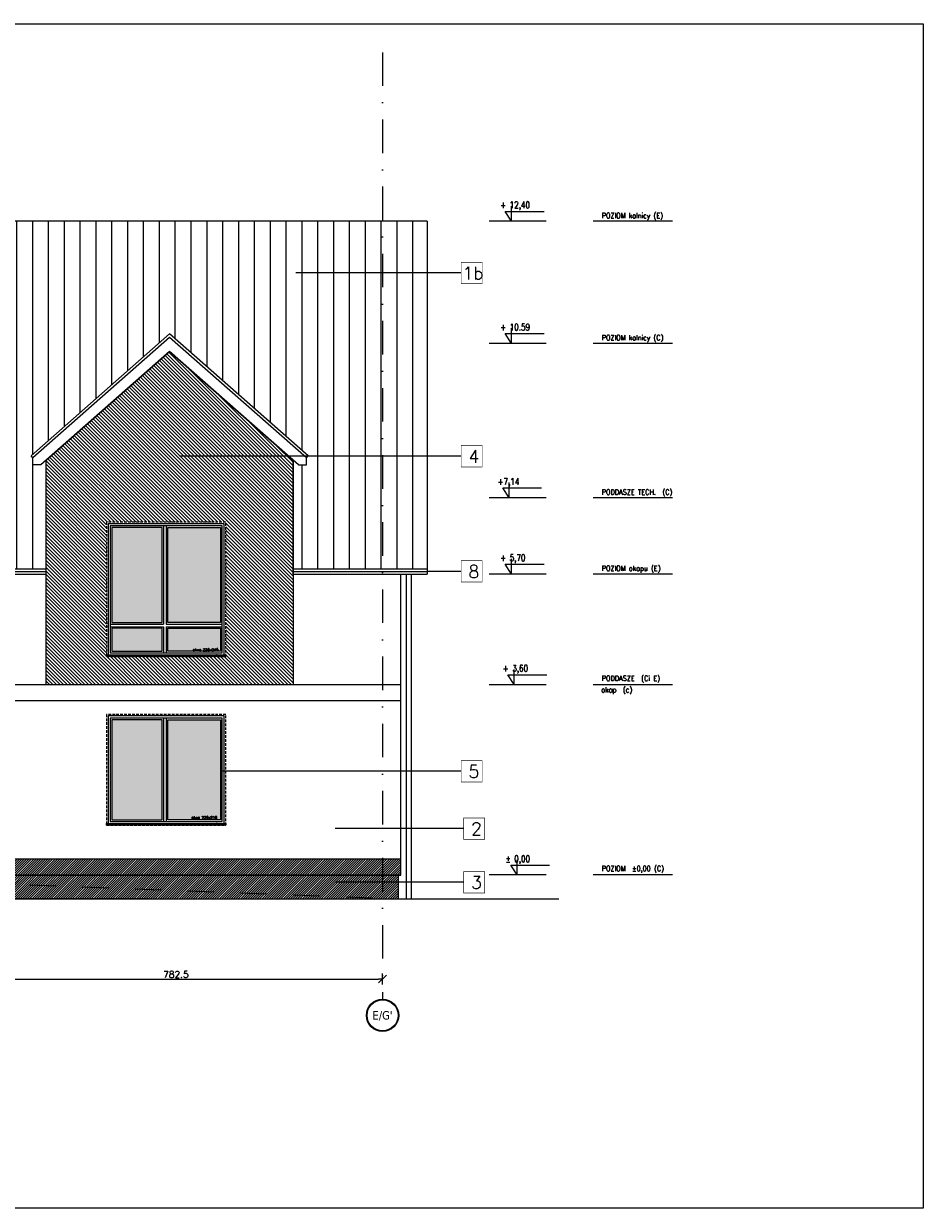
# Model space of a CAD drawing. Header units: millimetres. Extents: x 23192 to 177760, y -399809 to -79279.
# Tile 68 of 256: x 76333 to 78036, y -210097 to -207855. Entities that reach past the tile are written whole.
import ezdxf
from ezdxf.enums import TextEntityAlignment as Align

# ---------------------------------------------------------------- set-up
doc = ezdxf.new("R2010")
doc.units = ezdxf.units.MM
for name, pattern in [('2_3', [1, 0.5, -0.5]), ('CARKOVANA', [7.5, 5, -2.5]), ('DASHDOT', [25.4, 12.7, -6.35, 0, -6.35])]:
    doc.linetypes.add(name, pattern=pattern)
doc.layers.get('0').update_dxf_attribs({"lineweight": 0})
for name, color, linetype, lineweight in [('! opisy okien elewacja', 7, 'Continuous', 0), ('!! 0_ Istn-okna', 6, 'Continuous', 13), ('!! 0_ Istn-sciany', 3, 'Continuous', 30), ('!! 1  WYDZIELENIE PPOŻ', 252, 'Continuous', 0), ('!! 1_Hatch dach', 252, 'Continuous', 5), ('!! 1_projektowana elewacja', 3, 'Continuous', 25), ('!! wymiary osi', 250, 'Continuous', 9), ('0-osie-liniA', 14, 'DASHDOT', 5), ('0-osie-tx', 66, 'Continuous', 9), ('0-rzedne-blok', 62, 'Continuous', 13)]:
    doc.layers.add(name, color=color, linetype=linetype, lineweight=lineweight)
doc.layers.add('!! 0_ramki', color=66, linetype='Continuous', lineweight=9, plot=False)
doc.layers.add('ND', color=240, linetype='Continuous', lineweight=0, plot=False)
doc.layers.add('!! 1_ELEWACJA KOLOR', color=7, linetype='Continuous', lineweight=13, true_color=0x6888bb)
doc.layers.add('!! 2_ELEWACJA COKÓŁ', color=9, linetype='Continuous', lineweight=13, true_color=0x808080)
doc.layers.add('!!_1  OPISY ELEWACJE', color=250, linetype='Continuous')
doc.styles.add('DEUTSCH', font='SIMPLEX8')
doc.styles.add('SIMPLEX', font='simplex.shx', dxfattribs={"width": 0.77})
doc.styles.add('TAHOMA', font='tahoma.ttf')
doc.styles.add('TXT', font='simplex.shx')
doc.dimstyles.new('DIM50', dxfattribs={"dimscale": 5, "dimtxt": 2.5, "dimasz": 1.5, "dimexe": 0, "dimexo": 0, "dimgap": 0.5, "dimtad": 1, "dimdec": 4, "dimrnd": 0.5, "dimdsep": 46, "dimtxsty": 'TXT', "dimblk1": 'TICK1', "dimblk2": 'TICK1', "dimsah": 1, "dimcen": 0, "dimse1": 1, "dimse2": 1, "dimclrd": 1, "dimclre": 7, "dimclrt": 9, "dimadec": 0, "dimazin": 0, "dimtfac": 1, "dimtdec": 4, "dimtmove": 2, "dimatfit": 3, "dimldrblk": 'TICK1', "dimfxl": 1, "dimtolj": 1, "dimarcsym": 0})

# ---------------------------------------------------------------- blocks, each defined once
blk = doc.blocks.new('N OKNO 220X245')
at = {"layer": '!! 1_Hatch dach', "true_color": 0x575757}
h = blk.add_hatch(dxfattribs=at)
h.set_pattern_fill('DOTS', color=251, angle=360)
h.set_pattern_definition([(180, (74902.1715, -193611.4926), (-0.79375, -1.5875), [0, -1.5875])])
h.paths.add_polyline_path([(74700.2, -203917.2), (74795.2, -203917.2), (74795.2, -203873.7), (74700.2, -203873.7)])
h.paths.add_polyline_path([(74806.2, -203917.2), (74906.2, -203917.2), (74906.2, -203873.7), (74806.2, -203873.7)])
h.paths.add_polyline_path([(74806.2, -203862.7), (74906.2, -203862.7), (74906.2, -203682.7), (74806.2, -203682.7)])
h.paths.add_polyline_path([(74700.2, -203862.7), (74795.2, -203862.7), (74795.2, -203682.7), (74700.2, -203682.7)])
h = blk.add_hatch(dxfattribs=at)
h.set_pattern_fill('ANSI31', color=251, scale=0.05, angle=360)
h.set_pattern_definition([(45, (26142.61758, 33649.01818), (-0.11225320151, 0.11225320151), [])])
h.paths.add_polyline_path([(74690.2, -203924.2), (74916.2, -203924.2), (74916.2, -203927.2), (74690.2, -203927.2)])
at = {"layer": '! opisy okien elewacja'}
for p in [(74693.2, -203865.2), (74693.2, -203871.2), (74693.2, -203924.2), (74899.2, -203924.2)]:
    blk.add_point(p, dxfattribs=at)
at = {"layer": '!! 0_ Istn-okna', "linetype": 'CARKOVANA', "lineweight": 5}
blk.add_lwpolyline([(74690.2, -203927.2), (74916.2, -203927.2), (74916.2, -203672.7), (74690.2, -203672.7)], close=True, dxfattribs=at)
at = {"layer": '!! 0_ Istn-okna'}
for points in [[(74693.2, -203924.2), (74913.2, -203924.2), (74913.2, -203675.7), (74693.2, -203675.7)], [(74697.2, -203920.2), (74909.2, -203920.2), (74909.2, -203679.7), (74697.2, -203679.7)], [(74795.2, -203682.7), (74700.2, -203682.7), (74700.2, -203862.7), (74795.2, -203862.7)], [(74806.2, -203682.7), (74906.2, -203682.7), (74906.2, -203862.7), (74806.2, -203862.7)], [(74795.2, -203873.7), (74700.2, -203873.7), (74700.2, -203917.2), (74795.2, -203917.2)], [(74806.2, -203873.7), (74906.2, -203873.7), (74906.2, -203917.2), (74806.2, -203917.2)], [(74690.2, -203924.2), (74916.2, -203924.2), (74916.2, -203927.2), (74690.2, -203927.2)]]:
    blk.add_lwpolyline(points, close=True, dxfattribs=at)
for points in [[(74798.2, -203679.7), (74798.2, -203865.7)], [(74803.2, -203679.7), (74803.2, -203865.7)], [(74697.2, -203865.7), (74798.2, -203865.7)], [(74697.2, -203870.7), (74798.2, -203870.7)], [(74798.2, -203870.7), (74798.2, -203920.2)], [(74803.2, -203865.7), (74909.2, -203865.7)], [(74803.2, -203870.7), (74909.2, -203870.7)], [(74803.2, -203870.7), (74803.2, -203920.2)]]:
    blk.add_lwpolyline(points, dxfattribs=at)
at = {"insert": (74853.5, -203912.2), "char_height": 5, "attachment_point": 1, "style": 'TXT'}
blk.add_mtext_dynamic_manual_height_columns('okno 220x245', width=87.931, gutter_width=75, heights=[0], dxfattribs=at)
blk = doc.blocks.new('N OKNO 220 X 195')
at = {"layer": '!! 1_Hatch dach', "true_color": 0x575757}
h = blk.add_hatch(dxfattribs=at)
h.set_pattern_fill('DOTS', color=251, angle=360)
h.paths.add_polyline_path([(76877.5, -203419.8), (76777.5, -203419.8), (76777.5, -203609.3), (76877.5, -203609.3)])
h.paths.add_polyline_path([(76766.5, -203419.8), (76671.5, -203419.8), (76671.5, -203609.3), (76766.5, -203609.3)])
h = blk.add_hatch(dxfattribs=at)
h.set_pattern_fill('ANSI31', color=251, scale=0.05, angle=360)
h.set_pattern_definition([(45, (28113.94453, 33956.91823), (-0.11225320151, 0.11225320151), [])])
h.paths.add_polyline_path([(76661.5, -203616.3), (76887.5, -203616.3), (76887.5, -203619.3), (76661.5, -203619.3)])
at = {"layer": '! opisy okien elewacja'}
for p in [(76664.5, -203616.3), (76870.5, -203616.3)]:
    blk.add_point(p, dxfattribs=at)
at = {"layer": '!! 0_ Istn-okna', "linetype": 'CARKOVANA', "lineweight": 5}
blk.add_lwpolyline([(76661.5, -203619.3), (76887.5, -203619.3), (76887.5, -203409.8), (76661.5, -203409.8)], close=True, dxfattribs=at)
at = {"layer": '!! 0_ Istn-okna'}
for points in [[(76664.5, -203616.3), (76884.5, -203616.3), (76884.5, -203412.8), (76664.5, -203412.8)], [(76668.5, -203612.3), (76880.5, -203612.3), (76880.5, -203416.8), (76668.5, -203416.8)], [(76766.5, -203419.8), (76671.5, -203419.8), (76671.5, -203609.3), (76766.5, -203609.3)], [(76777.5, -203419.8), (76877.5, -203419.8), (76877.5, -203609.3), (76777.5, -203609.3)], [(76661.5, -203616.3), (76887.5, -203616.3), (76887.5, -203619.3), (76661.5, -203619.3)]]:
    blk.add_lwpolyline(points, close=True, dxfattribs=at)
for points in [[(76769.5, -203416.8), (76769.5, -203612.3)], [(76774.5, -203416.8), (76774.5, -203612.3)]]:
    blk.add_lwpolyline(points, dxfattribs=at)
at = {"insert": (76822.4, -203602.6), "char_height": 5, "attachment_point": 1, "style": 'TXT'}
blk.add_mtext_dynamic_manual_height_columns('okno 220x210', width=87.931, gutter_width=75, heights=[0], dxfattribs=at)
blk = doc.blocks.new('*U81')
h = blk.add_hatch(color=256)
edge = h.paths.add_edge_path()
edge.add_arc((0, 0), 30.6, 0, 360)
edge = h.paths.add_edge_path(flags=17)
edge.add_arc((0, 0), 29.4, 0, 360)
for radius in [30.6, 29.4]:
    blk.add_circle((0, 0), radius)
at = {"style": 'TAHOMA', "flags": 8}
blk.add_attdef('ANSICHTSNUMMER', text='', height=16, dxfattribs=at).set_placement((0, 0), align=Align.MIDDLE_CENTER)
blk = doc.blocks.new('TICK1')
at = {"color": 2}
blk.add_line((-1, -1), (1, 1), dxfattribs=at)
at = {"color": 0}
for p, q in [((0, 0), (-1, 0)), ((0, -1.4), (0, 1.4))]:
    blk.add_line(p, q, dxfattribs=at)
blk = doc.blocks.new('*D3709')
at = {"layer": '!! wymiary osi', "color": 1, "lineweight": -2, "transparency": 16777216}
blk.add_line((62617.6, -216280.7), (63385.1, -216280.7), dxfattribs=at)
at = {"layer": 'DEFPOINTS', "color": 0, "transparency": 16777216}
for p in [(62610.1, -216280.7), (63392.6, -216280.7), (63392.6, -216280.7)]:
    blk.add_point(p, dxfattribs=at)
at = {"layer": '!! wymiary osi', "color": 1, "lineweight": -2, "transparency": 16777216, "xscale": 7.5, "yscale": 7.5, "zscale": 7.5, "rotation": 180}
blk.add_blockref('TICK1', (62610.1, -216280.7), dxfattribs=at)
at = {"layer": '!! wymiary osi', "color": 1, "lineweight": -2, "transparency": 16777216, "xscale": 7.5, "yscale": 7.5, "zscale": 7.5}
blk.add_blockref('TICK1', (63392.6, -216280.7), dxfattribs=at)
at = {"layer": '!! wymiary osi', "color": 9, "transparency": 16777216, "insert": (63001.3, -216271.9), "char_height": 12.5, "attachment_point": 5, "style": 'TXT'}
blk.add_mtext('\\A1;782.5', dxfattribs=at)
blk = doc.blocks.new('D_kota')
for p, q in [((8.7, 0), (8.7, 23)), ((-0.8, 15), (8.7, 15)), ((8.7, 0), (-0.8, 15))]:
    blk.add_line(p, q)
blk.add_lwpolyline([(-0.8, 15), (57.9, 15)])
at = {"style": 'DEUTSCH', "width": 0.8}
blk.add_attdef('POZ.ARCH', (7.3, 19.7), '', height=10, dxfattribs=at)
blk = doc.blocks.new('rzędne elewacji 3')
at = {"layer": '0-rzedne-blok'}
for p, q in [((-21412, 5688.3), (-21262.2, 5688.3)), ((-21173, 5688.3), (-21065, 5688.3)), ((-21412, 5328.3), (-21262.2, 5328.3)), ((-21173, 5328.3), (-21065, 5328.3)), ((-21412.1, 5118.5), (-21262.2, 5118.5)), ((-21173, 5118.5), (-21065, 5118.5)), ((-21412.1, 4974.3), (-21262.2, 4974.3)), ((-21173, 4974.3), (-21065, 4974.3)), ((-21412.1, 4681.8), (-21262.2, 4681.8)), ((-21173, 4681.8), (-21065, 4681.8)), ((-21412.1, 4450.7), (-21262.2, 4450.7)), ((-21173, 4450.7), (-21065, 4450.7))]:
    blk.add_line(p, q, dxfattribs=at)
ref = blk.add_blockref('D_kota', (-21107, 5688.3), dxfattribs=dict(at, xscale=1.250000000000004, yscale=1.250000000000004, zscale=1.250000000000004, rotation=180))
ref.add_attrib('POZ.ARCH', '%%p 0,00  ', (-21096.2, 5663.8), dxfattribs={"layer": '0', "height": 12.5, "rotation": 180, "style": 'DEUTSCH', "width": 0.8})
ref = blk.add_blockref('D_kota', (-21101.6, 5327.9), dxfattribs=dict(at, xscale=1.250000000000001, yscale=1.250000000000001, zscale=1.250000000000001, rotation=179.9999999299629))
ref.add_attrib('POZ.ARCH', '+ 3,60', (-21090.7, 5303.3), dxfattribs={"layer": '0', "height": 12.5, "rotation": 180, "style": 'DEUTSCH', "width": 0.8})
ref = blk.add_blockref('D_kota', (-21096.6, 5118.5), dxfattribs=dict(at, xscale=1.250000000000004, yscale=1.250000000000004, zscale=1.250000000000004, rotation=180))
ref.add_attrib('POZ.ARCH', '+ 5,70', (-21085.8, 5093.9), dxfattribs={"layer": '0', "height": 12.5, "rotation": 180, "style": 'DEUTSCH', "width": 0.8})
ref = blk.add_blockref('D_kota', (-21091.8, 4974.3), dxfattribs=dict(at, xscale=1.250000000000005, yscale=1.250000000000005, zscale=1.250000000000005, rotation=180))
ref.add_attrib('POZ.ARCH', '+7,14', (-21081, 4949.8), dxfattribs={"layer": '0', "height": 12.5, "rotation": 180, "style": 'DEUTSCH', "width": 0.8})
ref = blk.add_blockref('D_kota', (-21096.6, 4681.8), dxfattribs=dict(at, xscale=1.250000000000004, yscale=1.250000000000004, zscale=1.250000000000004, rotation=180))
ref.add_attrib('POZ.ARCH', '+ 10.59', (-21085.8, 4657.2), dxfattribs={"layer": '0', "height": 12.5, "rotation": 180, "style": 'DEUTSCH', "width": 0.8})
ref = blk.add_blockref('D_kota', (-21096.6, 4450.7), dxfattribs=dict(at, xscale=1.250000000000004, yscale=1.250000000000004, zscale=1.250000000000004, rotation=180))
ref.add_attrib('POZ.ARCH', '+ 12,40', (-21085.8, 4426.1), dxfattribs={"layer": '0', "height": 12.5, "rotation": 180, "style": 'DEUTSCH', "width": 0.8})
at = {"layer": '0-rzedne-blok', "style": 'SIMPLEX', "width": 0.77}
for s, p in [('POZIOM  %%P0,00 (C)', (-21278.3, 5681, 0)), ('okap  (c)', (-21277.4, 5342.7)), ('PODDASZE  (Ci E)', (-21278.3, 5321, 0)), ('POZIOM okapu (E)', (-21278.3, 5112.8, 0)), ('PODDASZE TECH.  (C)', (-21278.3, 4968.4, 0)), ('POZIOM kalnicy (C)', (-21278.3, 4676.1, 0)), ('POZIOM kalnicy (E)', (-21278.3, 4445, 0))]:
    blk.add_text(s, height=10, rotation=180, dxfattribs=at).set_placement(p)
blk = doc.blocks.new('BLOK OSIE D-E PD')
at = {"layer": '0-osie-liniA', "ltscale": 5}
blk.add_lwpolyline([(63392.56735, -214526.31528), (63392.56735, -216318.84626)], dxfattribs=at)
at = {"layer": '0-osie-tx'}
ref = blk.add_blockref('*U81', (63392.56735, -216349.44626), dxfattribs=dict(at, rotation=180))
ref.add_attrib('ANSICHTSNUMMER', "E/G'", dxfattribs={"layer": '0', "height": 16, "style": 'TAHOMA', "flags": 8}).set_placement((63392.56735, -216349.44626), align=Align.MIDDLE_CENTER)
at = {"layer": '!! wymiary osi'}
dim = blk.add_linear_dim(base=(63392.56735, -216280.68013), p1=(62610.06735, -216280.68013), p2=(63392.56735, -216280.68013), dimstyle='DIM50', dxfattribs=at)
dim.commit()
dim.dimension.update_dxf_attribs({"geometry": '*D3709', "text_midpoint": (63001.31735, -216271.93013)})

msp = doc.modelspace()

# ---------------------------------------------------------------- hatches: boundary and pattern name
at = {"layer": '!! 1_ELEWACJA KOLOR', "true_color": 0x4f5358}
h = msp.add_hatch(dxfattribs=at)
h.set_pattern_fill('ANSI31', color=251, scale=1.5, angle=-90)
h.set_pattern_definition([(315, (0, -6910.918), (3.36759605, 3.36759605), [])])
h.paths.add_polyline_path([(76375.42327, -209106.45733), (76600.46691, -209106.45733), (76600.46691, -209052.95733), (76489.80099, -209052.95733), (76489.80099, -209049.95733), (76489.80099, -208798.45733), (76600.46691, -208798.45733), (76609.29737, -208475.27016), (76375.42327, -208681.07936)])
h.paths.add_polyline_path([(76600.46691, -209106.45733), (76843.17147, -209106.45733), (76843.17147, -208681.07936), (76609.29737, -208475.27016), (76600.46691, -208798.45733), (76715.80099, -208798.45733), (76715.80099, -209052.95733), (76600.46691, -209052.95733)])
at = {"layer": '!! 1_Hatch dach'}
h = msp.add_hatch(dxfattribs=at)
h.set_pattern_fill('_USER', color=8, scale=30, angle=90, pattern_type=0)
h.set_pattern_definition([(90, (0, 0), (-30, 2e-15), [])])
h.paths.add_polyline_path([(75630.92327, -208626.32851), (75630.92327, -208228.75994), (75282.42327, -208228.75994), (75282.42327, -208724.1193), (75333.72641, -208769.26606), (75330.42327, -208773.01963), (75330.42327, -208786.34029), (75315.28616, -208786.34029), (75305.42327, -208777.66095), (75305.42327, -208886.62491), (75509.29737, -208886.62491), (75509.29737, -208766.66095), (75486.93448, -208786.34029), (75471.79737, -208786.34029), (75471.79737, -208773.01963), (75468.49423, -208769.26606)])
h.paths.add_polyline_path([(75342.95555, -208600.81178), (75342.95555, -208595.81178), (75342.95555, -208463.81178), (75456.70555, -208463.81178), (75456.70555, -208597.81178), (75456.70555, -208600.81178)], flags=16)
h.paths.add_polyline_path([(75344.95555, -208595.81178), (75344.95555, -208465.81178), (75454.70555, -208465.81178), (75454.70555, -208595.81178)], flags=0)
h.paths.add_polyline_path([(75349.95555, -208590.81178), (75349.95555, -208470.81178), (75449.70555, -208470.81178), (75449.70555, -208590.81178)], flags=0)
h.paths.add_polyline_path([(75351.95555, -208587.81178), (75351.95555, -208472.81178), (75399.01217, -208472.81178), (75399.83055, -208470.81178), (75400.64893, -208472.81178), (75447.70555, -208472.81178), (75447.70555, -208587.81178)], flags=0)
h.paths.add_polyline_path([(75351.95555, -208587.81178), (75351.95555, -208472.81178), (75447.70555, -208472.81178), (75447.70555, -208587.81178)], flags=0)
h.paths.add_polyline_path([(75342.95555, -208437.52314), (75342.95555, -208432.52314), (75342.95555, -208300.52314), (75456.70555, -208300.52314), (75456.70555, -208434.52314), (75456.70555, -208437.52314)], flags=16)
h.paths.add_polyline_path([(75344.95555, -208432.52314), (75344.95555, -208302.52314), (75454.70555, -208302.52314), (75454.70555, -208432.52314)], flags=0)
h.paths.add_polyline_path([(75349.95555, -208427.52314), (75349.95555, -208307.52314), (75449.70555, -208307.52314), (75449.70555, -208427.52314)], flags=0)
h.paths.add_polyline_path([(75447.70555, -208424.52314), (75351.95555, -208424.52314), (75351.95555, -208309.52314), (75399.01217, -208309.52314), (75399.83055, -208307.52314), (75400.64893, -208309.52314), (75447.70555, -208309.52314)], flags=0)
h.paths.add_polyline_path([(75447.70555, -208424.52314), (75351.95555, -208424.52314), (75351.95555, -208309.52314), (75447.70555, -208309.52314)], flags=0)
h.paths.add_polyline_path([(75282.42327, -208228.75994), (75031.92327, -208228.75994), (75031.92327, -208503.6793), (75282.42327, -208724.1193)])
h.paths.add_polyline_path([(75031.92327, -208228.75994), (74947.42327, -208228.75994), (74947.42327, -208454.61771), (74961.79737, -208441.96851), (75031.92327, -208503.6793)])
h.paths.add_polyline_path([(76204.90824, -208300.52314), (76229.92327, -208300.52314), (76229.92327, -208228.75994), (75630.92327, -208228.75994), (75630.92327, -208626.32851), (75840.42327, -208441.96851), (76212.35232, -208769.26606), (76209.04918, -208773.01963), (76209.04918, -208786.34029), (76193.91206, -208786.34029), (76171.54918, -208766.66095), (76171.54918, -208886.62491), (76229.92327, -208886.62491), (76229.92327, -208600.81178), (76204.90824, -208600.81178), (76204.90824, -208595.81178), (76204.90824, -208463.81178), (76229.92327, -208463.81178), (76229.92327, -208437.52314), (76204.90824, -208437.52314), (76204.90824, -208432.52314)])
h.paths.add_polyline_path([(77012.42327, -208228.75994), (76229.92327, -208228.75994), (76229.92327, -208300.52314), (76318.65824, -208300.52314), (76318.65824, -208434.52314), (76318.65824, -208437.52314), (76229.92327, -208437.52314), (76229.92327, -208463.81178), (76318.65824, -208463.81178), (76318.65824, -208597.81178), (76318.65824, -208600.81178), (76229.92327, -208600.81178), (76229.92327, -208886.62491), (76375.42327, -208886.62491), (76375.42327, -208681.07936), (76365.56039, -208689.7587), (76350.42327, -208689.7587), (76350.42327, -208676.43804), (76347.12013, -208672.68447), (76609.29737, -208441.96851), (76871.4746, -208672.68447), (76868.17147, -208676.43804), (76868.17147, -208689.7587), (76853.03435, -208689.7587), (76843.17147, -208681.07936), (76843.17147, -208886.62491), (77012.42327, -208886.62491)])
h.paths.add_polyline_path([(77096.92327, -208228.75994), (77012.42327, -208228.75994), (77012.42327, -208886.62491), (77096.92327, -208886.62491)])
h.paths.add_polyline_path([(75371.7833, -208589.31882), (75433.80711, -208589.31882), (75433.80711, -208580.15216), (75371.7833, -208580.15216)], flags=8)
h.paths.add_polyline_path([(75371.7833, -208426.03018), (75433.80711, -208426.03018), (75433.80711, -208416.86351), (75371.7833, -208416.86351)], flags=8)
at = {"layer": '!! 2_ELEWACJA COKÓŁ', "true_color": 0x2b2b2c}
h = msp.add_hatch(dxfattribs=at)
h.set_pattern_fill('ANSI31', color=250)
h.set_pattern_definition([(45, (0, -6910.9182), (-2.24506403, 2.24506403), [])])
h.paths.add_polyline_path([(77041.92327, -209511.45733), (77041.92327, -209466.45733), (77046.92327, -209466.45733), (77046.92327, -209436.45733), (75269.9293, -209436.45733), (75269.9293, -209466.45733), (75559.29737, -209499.58062), (76082.20105, -209511.45733)])

# ---------------------------------------------------------------- linework, layer by layer
at = {"layer": '!! 0_ Istn-sciany', "linetype": '2_3', "lineweight": 20, "ltscale": 100}
msp.add_lwpolyline([(74445.17545, -209413.45733), (77041.92327, -209511.45733)], dxfattribs=at)
at = {"layer": '!! 0_ Istn-sciany'}
msp.add_lwpolyline([(76568.7198, -209511.45733), (76082.20105, -209511.45733)], dxfattribs=at)
at = {"layer": '!! 0_ramki'}
for p, q in [((70976.65678, -207854.77203), (78036.4108, -207854.77203)), ((78036.4108, -207854.77203), (78036.4108, -210097.45169)), ((78036.4108, -210097.45169), (70976.65678, -210097.45169))]:
    msp.add_line(p, q, dxfattribs=at)
at = {"layer": '!! 1_projektowana elewacja'}
for points in [[(77096.92327, -208228.75994), (74947.42327, -208228.75994)], [(77096.92327, -208228.75994), (77096.92327, -208896.62491)], [(76871.4746, -208672.68447), (76609.29737, -208441.96851), (76347.12013, -208672.68447)], [(76868.17147, -208676.43804), (76609.29737, -208448.62884), (76350.42327, -208676.43804)], [(76853.03435, -208689.7587), (76609.29737, -208475.27016), (76365.56039, -208689.7587)], [(76365.56039, -208689.7587), (76350.42327, -208689.7587), (76350.42327, -208676.43804), (76347.12013, -208672.68447)], [(76375.42327, -208896.62491), (76375.42327, -208681.07936)], [(76843.17147, -208896.62491), (76843.17147, -208681.07936)], [(76853.03435, -208689.7587), (76868.17147, -208689.7587), (76868.17147, -208676.43804), (76871.4746, -208672.68447)], [(76171.54918, -208886.62491), (76375.42327, -208886.62491)], [(76171.54918, -208891.62491), (76375.42327, -208891.62491)], [(76171.54918, -208896.62491), (76375.42327, -208896.62491)], [(76843.17147, -208886.62491), (77096.92327, -208886.62491)], [(76843.17147, -208891.62491), (77096.92327, -208891.62491)], [(76843.17147, -208896.62491), (77096.92327, -208896.62491)], [(77046.92327, -209466.45733), (77046.92327, -208896.62491)], [(77056.92327, -208896.62491), (77056.92327, -209511.45733)], [(77066.92327, -208896.62491), (77066.92327, -209511.45733)], [(77046.92327, -209436.45733), (75260.42327, -209436.45733)], [(74445.44004, -209466.45733), (77046.92327, -209466.45733)], [(77041.92327, -209466.45733), (77041.92327, -209511.45733)], [(76568.7198, -209511.45733), (77346.26204, -209511.45733)]]:
    msp.add_lwpolyline(points, dxfattribs=at)
at = {"layer": '!!_1  OPISY ELEWACJE', "const_width": 1.2}
for points in [[(77161.32689, -208347.00804), (77161.32689, -208306.46325), (77201.04123, -208306.46325), (77201.04123, -208347.00804)], [(77161.32689, -208347.00804), (77161.32689, -208306.46325), (77201.04123, -208306.46325), (77201.04123, -208347.00804)], [(77161.32689, -208693.79241), (77161.32689, -208653.24762), (77201.04123, -208653.24762), (77201.04123, -208693.79241)], [(77161.32689, -208693.79241), (77161.32689, -208653.24762), (77201.04123, -208653.24762), (77201.04123, -208693.79241)], [(77161.32689, -208911.8973), (77161.32689, -208871.35251), (77201.04123, -208871.35251), (77201.04123, -208911.8973)], [(77161.32689, -208911.8973), (77161.32689, -208871.35251), (77201.04123, -208871.35251), (77201.04123, -208911.8973)], [(77161.32689, -209290.28391), (77161.32689, -209249.73912), (77201.04123, -209249.73912), (77201.04123, -209290.28391)], [(77161.32689, -209290.28391), (77161.32689, -209249.73912), (77201.04123, -209249.73912), (77201.04123, -209290.28391)], [(77166.3125, -209398.94233), (77166.3125, -209358.39754), (77206.02684, -209358.39754), (77206.02684, -209398.94233)], [(77166.3125, -209398.94233), (77166.3125, -209358.39754), (77206.02684, -209358.39754), (77206.02684, -209398.94233)], [(77166.3125, -209500.50999), (77166.3125, -209459.96521), (77206.02684, -209459.96521), (77206.02684, -209500.50999)], [(77166.3125, -209500.50999), (77166.3125, -209459.96521), (77206.02684, -209459.96521), (77206.02684, -209500.50999)]]:
    msp.add_lwpolyline(points, close=True, dxfattribs=at)
at = {"layer": '!!_1  OPISY ELEWACJE'}
for points in [[(77161.32689, -208326.73564), (76848.39116, -208326.73564)], [(77161.32689, -208673.52002), (76627.77394, -208673.52002)], [(77161.32689, -208891.62491), (77098.71934, -208891.62491)], [(77161.32689, -209270.01152), (76708.80099, -209270.01152)], [(77166.3125, -209378.66994), (76922.70127, -209378.66994)], [(77166.3125, -209480.2376), (76922.70127, -209480.2376)]]:
    msp.add_lwpolyline(points, dxfattribs=at)
msp.add_lwpolyline([(76843.17147, -208681.07936), (76843.17147, -209106.45733), (76375.42327, -209106.45733), (76375.42327, -208681.07936), (76609.29737, -208475.27016)], close=True)
for points in [[(76712.80099, -208801.45733), (76612.80099, -208801.45733)], [(77046.92327, -209466.45733), (74445.44004, -209466.45733)]]:
    msp.add_lwpolyline(points)
at = {"layer": 'ND'}
for points in [[(77046.92327, -209106.45733), (74445.44004, -209106.45733)], [(77046.92327, -209136.45733), (74445.44004, -209136.45733)]]:
    msp.add_lwpolyline(points, dxfattribs=at)

# ---------------------------------------------------------------- block references
at = {"layer": '!! 1  WYDZIELENIE PPOŻ', "rotation": 180}
msp.add_blockref('rzędne elewacji 3', (56149.26658, -203778.10743), dxfattribs=at)
for name, p in [('BLOK OSIE D-E PD', (13619.85593, 6617.30292)), ('N OKNO 220X245', (1799.62952, -5125.70975)), ('N OKNO 220 X 195', (-171.69743, -5752.60981))]:
    msp.add_blockref(name, p)

# ---------------------------------------------------------------- texts
at = {"layer": '!!_1  OPISY ELEWACJE', "char_height": 24, "attachment_point": 1, "style": 'TXT'}
for s, insert in [('1b', (77163.56059, -208315.13188)), ('4', (77175.02881, -208661.91625)), ('8', (77175.02881, -208880.02114)), ('5', (77175.02881, -209258.40775)), ('2', (77180.01442, -209367.06617)), ('3', (77180.01442, -209468.63383))]:
    msp.add_mtext_dynamic_manual_height_columns(s, width=40.5447886, gutter_width=90, heights=[0], dxfattribs=dict(at, insert=insert))

doc.saveas('drawing.dxf')
